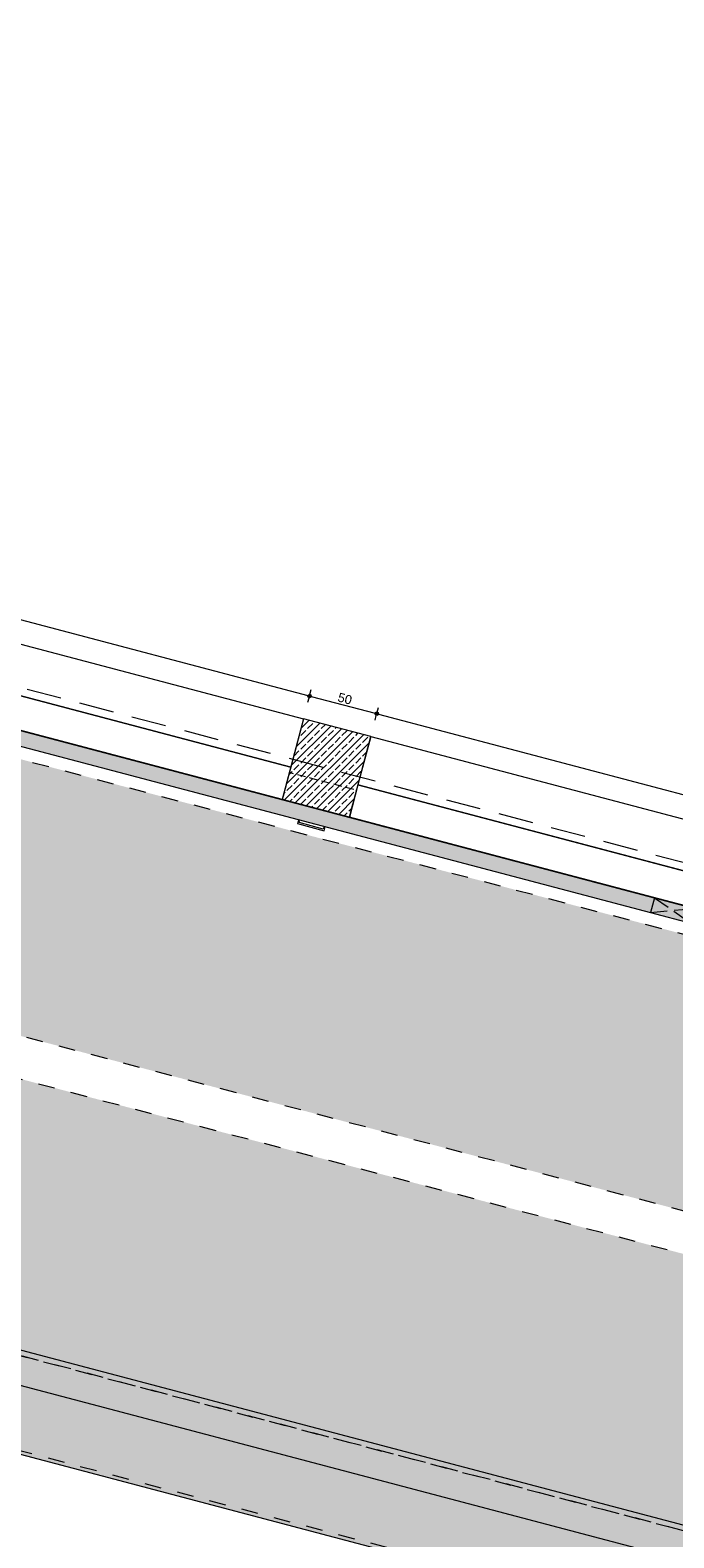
# Model space of a CAD drawing. Header units: millimetres. Extents: x -176817 to 18864955, y -12996033 to 201123.
# Tile 122 of 256: x 143947 to 148579, y -9509 to 1337. Entities that reach past the tile are written whole.
import ezdxf
from ezdxf.enums import TextEntityAlignment as Align

# ---------------------------------------------------------------- set-up
doc = ezdxf.new("R2010")
doc.units = ezdxf.units.MM
doc.header["$MEASUREMENT"] = 0
for name, pattern in [('Krawędzie ukryte', [170, 120, -50]), ('Przerywana', [240, 120, -120]), ('Przerywana długa', [390, 250, -140]), ('Przerywana gęsta', [90, 60, -30])]:
    doc.linetypes.add(name, pattern=pattern)
for name, color, linetype in [('213-A Wymiarowanie wewnętrzne', 7, 'Continuous'), ('231-A Ściany zewnętrzne', 7, 'Continuous'), ('280-A Dachy Powłoki', 7, 'Continuous'), ('291-A Obróbka blacharska', 7, 'Continuous'), ('410-K Osie', 7, 'Continuous'), ('440-K Słupy', 7, 'Continuous'), ('450-K Belki', 7, 'Continuous'), ('460-K Stropy', 7, 'Continuous')]:
    doc.layers.add(name, color=color, linetype=linetype)
doc.styles.add('STYL_AUTOMATYCZNY_4', font='arial.ttf')
doc.styles.add('STYL_AUTOMATYCZNY_8', font='ARIALN.TTF')
doc.dimstyles.new('STYL_AUTOMATYCZNY__3', dxfattribs={"dimtxt": 64.999998, "dimasz": 47.5, "dimexe": 0.18, "dimexo": 0.0625, "dimgap": 0, "dimtad": 1, "dimdec": 1, "dimlfac": 0.1, "dimzin": 0, "dimdsep": 46, "dimtxsty": 'STYL_AUTOMATYCZNY_4', "dimblk": 'ARROWHEAD_11', "dimblk1": 'ARROWHEAD_11', "dimblk2": 'ARROWHEAD_11', "dimcen": 0.09, "dimclrd": 30, "dimclre": 30, "dimclrt": 30, "dimazin": 0, "dimtfac": 1, "dimtdec": 4, "dimtmove": 0, "dimatfit": 3, "dimfxl": 0, "dimtolj": 1, "dimtzin": 0, "dimarcsym": 0})

# ---------------------------------------------------------------- blocks, each defined once
blk = doc.blocks.new('Dach_17_2', base_point=(125499, 1150))
at = {"layer": '280-A Dachy Powłoki', "linetype": 'Continuous', "lineweight": 0, "true_color": 0x005d2f}
for points in [[(125499, 1149), (156049, -6912), (156049, -6912), (125499, 1150)], [(155814, -7057), (125632, 908), (126910, -1420), (153553, -8451)]]:
    blk.add_hatch(color=118, dxfattribs=at).paths.add_polyline_path(points)
at = {"layer": '280-A Dachy Powłoki', "color": 8, "linetype": 'Przerywana', "lineweight": 0, "flags": 128}
for points in [[(125499, 1150), (156049, -6912)], [(125499, 1149), (156049, -6912)], [(125632, 908), (155814, -7057)], [(153553, -8451), (126910, -1420)]]:
    blk.add_lwpolyline(points, dxfattribs=at)
blk = doc.blocks.new('Dach_18_2', base_point=(124337, -3255))
at = {"layer": '280-A Dachy Powłoki', "linetype": 'Continuous', "lineweight": 0, "true_color": 0x005d2f}
blk.add_hatch(color=118, dxfattribs=at).paths.add_polyline_path([(124337, -3255), (127050, -3970), (127102, -3772), (154751, -11068), (153477, -8741), (126834, -1711), (126834, -1711)])
at = {"layer": '280-A Dachy Powłoki', "color": 8, "linetype": 'Przerywana', "lineweight": 0, "flags": 128}
for points in [[(126834, -1711), (153477, -8741)], [(127102, -3772), (154751, -11068)]]:
    blk.add_lwpolyline(points, dxfattribs=at)
blk = doc.blocks.new('Belka_6_2', base_point=(93087, 4578))
at = {"layer": '450-K Belki', "linetype": 'Continuous', "lineweight": 0, "true_color": 0xffffff}
blk.add_hatch(color=7, dxfattribs=at).paths.add_polyline_path([(92989, 4521), (155403, -11949), (154887, -11063), (93875, 5037)])
at = {"layer": '450-K Belki', "color": 7, "linetype": 'Continuous', "lineweight": 0}
for p, q in [((93875, 5037), (154887, -11063)), ((92989, 4521), (155403, -11949))]:
    blk.add_line(p, q, dxfattribs=at)
blk = doc.blocks.new('Strop_27_2', base_point=(93576, 4862))
at = {"layer": '460-K Stropy', "color": 255, "linetype": 'Continuous', "lineweight": 0, "flags": 128}
blk.add_lwpolyline([(93576, 4862), (155061, -11362), (156224, -6958), (94738, 9267)], close=True, dxfattribs=at)
blk = doc.blocks.new('Strop_64_2', base_point=(145762, -4197))
at = {"layer": '440-K Słupy', "color": 7, "linetype": 'Przerywana gęsta', "lineweight": 0, "flags": 128}
blk.add_lwpolyline([(145762, -4197), (146245, -4325), (146296, -4131), (145813, -4004)], close=True, dxfattribs=at)
blk = doc.blocks.new('Ściana_70_2', base_point=(155147, -11509))
at = {"layer": '231-A Ściany zewnętrzne', "color": 8, "linetype": 'Przerywana', "lineweight": 0, "flags": 128}
for points in [[(154915, -11112), (139836, -7132)], [(139667, -7771), (155371, -11914)]]:
    blk.add_lwpolyline(points, dxfattribs=at)
blk = doc.blocks.new('Ściana_168_2', base_point=(94741, 9514))
at = {"layer": '231-A Ściany zewnętrzne', "color": 7, "linetype": 'Continuous', "lineweight": 0, "flags": 128}
for points in [[(94680, 9282), (156136, -6935)], [(145823, -3965), (141153, -2733)], [(150986, -5328), (146306, -4093)]]:
    blk.add_lwpolyline(points, dxfattribs=at)
blk = doc.blocks.new('Słup_246_2', base_point=(146080, -3971))
at = {"layer": '440-K Słupy', "linetype": 'Continuous', "lineweight": 0, "true_color": 0x000000}
h = blk.add_hatch(dxfattribs=at)
h.set_pattern_fill('Beton_zbrojony_0002', color=18, style=0, pattern_type=2)
h.set_pattern_definition([(45, (0, 0), (-49.497475, 49.497475), []), (45, (-24.75, 24.75), (-49.497475, 49.497475), [52.5, -17.5])])
h.paths.add_polyline_path([(145915, -3617), (145762, -4197), (146245, -4325), (146398, -3745)])
at = {"layer": '440-K Słupy', "color": 7, "linetype": 'Continuous', "lineweight": 0, "flags": 128}
blk.add_lwpolyline([(146245, -4325), (146398, -3745), (145915, -3617), (145762, -4197)], dxfattribs=at)
blk = doc.blocks.new('Słup_247_2', base_point=(145973, -4377))
at = {"layer": '291-A Obróbka blacharska', "color": 7, "linetype": 'Continuous', "lineweight": 0, "flags": 128}
blk.add_lwpolyline([(146064, -4422), (146069, -4403), (146060, -4400), (146057, -4410), (145883, -4364), (145886, -4354), (145876, -4351), (145871, -4371)], close=True, dxfattribs=at)
blk = doc.blocks.new('Belka_180_2', base_point=(141194, -2578))
at = {"layer": '450-K Belki', "color": 39, "linetype": 'Continuous', "lineweight": 0, "true_color": 0x573938, "flags": 128}
for points in [[(141245, -2385), (141153, -2733)], [(141245, -2385), (145915, -3617)], [(141153, -2733), (141091, -2965)], [(141153, -2733), (145823, -3965)], [(141091, -2965), (145762, -4197)], [(145915, -3617), (145823, -3965)], [(145823, -3965), (145762, -4197)]]:
    blk.add_lwpolyline(points, dxfattribs=at)
blk = doc.blocks.new('Belka_181_2', base_point=(146347, -3938))
at = {"layer": '450-K Belki', "color": 39, "linetype": 'Continuous', "lineweight": 0, "true_color": 0x573938, "flags": 128}
for points in [[(146398, -3745), (146306, -4093)], [(146398, -3745), (151078, -4979)], [(146306, -4093), (146245, -4325)], [(146306, -4093), (150986, -5328)], [(146245, -4325), (150925, -5560)], [(151078, -4979), (150986, -5328)], [(150986, -5328), (150925, -5560)]]:
    blk.add_lwpolyline(points, dxfattribs=at)
blk = doc.blocks.new('*D3167')
at = {"layer": '213-A Wymiarowanie wewnętrzne', "linetype": 'Continuous', "lineweight": 200}
for points in [[(141275, -2220), (141276, -2225), (141279, -2229), (141283, -2232), (141288, -2233), (141293, -2232), (141297, -2229), (141299, -2225), (141300, -2220), (141299, -2216), (141297, -2211), (141293, -2209), (141288, -2208), (141283, -2209), (141279, -2211), (141276, -2216)], [(145946, -3453), (145947, -3457), (145949, -3461), (145953, -3464), (145958, -3465), (145963, -3464), (145967, -3461), (145970, -3457), (145971, -3453), (145970, -3448), (145967, -3444), (145963, -3441), (145958, -3440), (145953, -3441), (145949, -3444), (145947, -3448)]]:
    blk.add_hatch(color=30, dxfattribs=at).paths.add_polyline_path(points)
at = {"layer": '213-A Wymiarowanie wewnętrzne', "color": 30, "linetype": 'Continuous', "lineweight": 0}
for p, q in [((141276, -2266), (141285, -2232)), ((141291, -2208), (141300, -2175)), ((141300, -2224), (145946, -3449))]:
    blk.add_line(p, q, dxfattribs=at)
blk.add_circle((141288, -2220), 12.5, dxfattribs=at)
at = {"layer": '213-A Wymiarowanie wewnętrzne', "color": 30, "lineweight": 200, "insert": (143554, -2805), "char_height": 65, "attachment_point": 7, "rotation": 345.218, "style": 'STYL_AUTOMATYCZNY_4'}
blk.add_mtext('\\A1;{\\pql;\\fArial|b0|i0|c238|p0;\\W1.000000;483}', dxfattribs=at)
blk = doc.blocks.new('ARROWHEAD_11')
at = {"color": 0, "linetype": 'Continuous', "lineweight": 0}
blk.add_line((0, 0), (-1, 0), dxfattribs=at)
at = {"color": 0, "linetype": 'Continuous', "lineweight": 0, "const_width": 0.25, "flags": 128}
blk.add_lwpolyline([(-0.125, 0, 1), (0.125, 0, 1)], format="xyb", close=True, dxfattribs=at)
blk = doc.blocks.new('*D3168')
at = {"layer": '213-A Wymiarowanie wewnętrzne', "linetype": 'Continuous', "lineweight": 200}
for points in [[(145946, -3453), (145947, -3457), (145949, -3461), (145953, -3464), (145958, -3465), (145963, -3464), (145967, -3461), (145970, -3457), (145971, -3453), (145970, -3448), (145967, -3444), (145963, -3441), (145958, -3440), (145953, -3441), (145949, -3444), (145947, -3448)], [(146429, -3580), (146430, -3585), (146433, -3589), (146437, -3592), (146442, -3593), (146446, -3592), (146450, -3589), (146453, -3585), (146454, -3580), (146453, -3575), (146450, -3571), (146446, -3569), (146442, -3568), (146437, -3569), (146433, -3571), (146430, -3575)]]:
    blk.add_hatch(color=30, dxfattribs=at).paths.add_polyline_path(points)
at = {"layer": '213-A Wymiarowanie wewnętrzne', "color": 30, "linetype": 'Continuous', "lineweight": 0}
for p, q in [((145946, -3498), (145955, -3465)), ((145961, -3441), (145970, -3407)), ((145970, -3456), (146429, -3577))]:
    blk.add_line(p, q, dxfattribs=at)
blk.add_circle((145958, -3453), 12.5, dxfattribs=at)
at = {"layer": '213-A Wymiarowanie wewnętrzne', "color": 30, "lineweight": 200, "insert": (146155, -3491), "char_height": 65, "attachment_point": 7, "rotation": 345.218, "style": 'STYL_AUTOMATYCZNY_4'}
blk.add_mtext('\\A1;{\\pql;\\fArial|b0|i0|c238|p0;\\W1.000000;50}', dxfattribs=at)
blk = doc.blocks.new('*D3169')
at = {"layer": '213-A Wymiarowanie wewnętrzne', "linetype": 'Continuous', "lineweight": 200}
for points in [[(146429, -3580), (146430, -3585), (146433, -3589), (146437, -3592), (146442, -3593), (146446, -3592), (146450, -3589), (146453, -3585), (146454, -3580), (146453, -3575), (146450, -3571), (146446, -3569), (146442, -3568), (146437, -3569), (146433, -3571), (146430, -3575)], [(151109, -4815), (151110, -4820), (151112, -4824), (151117, -4827), (151121, -4828), (151126, -4827), (151130, -4824), (151133, -4820), (151134, -4815), (151133, -4810), (151130, -4806), (151126, -4804), (151121, -4803), (151117, -4804), (151112, -4806), (151110, -4810)]]:
    blk.add_hatch(color=30, dxfattribs=at).paths.add_polyline_path(points)
at = {"layer": '213-A Wymiarowanie wewnętrzne', "color": 30, "linetype": 'Continuous', "lineweight": 0}
for p, q in [((146445, -3568), (146453, -3535)), ((146430, -3626), (146438, -3592)), ((146454, -3583), (151109, -4812))]:
    blk.add_line(p, q, dxfattribs=at)
blk.add_circle((146442, -3580), 12.5, dxfattribs=at)
at = {"layer": '213-A Wymiarowanie wewnętrzne', "color": 30, "lineweight": 200, "insert": (148713, -4166), "char_height": 65, "attachment_point": 7, "rotation": 345.218, "style": 'STYL_AUTOMATYCZNY_4'}
blk.add_mtext('\\A1;{\\pql;\\fArial|b0|i0|c238|p0;\\W1.000000;484}', dxfattribs=at)
blk = doc.blocks.new('*D3236')
at = {"layer": '213-A Wymiarowanie wewnętrzne', "linetype": 'Continuous', "lineweight": 200}
for points in [[(157879, 9305), (157880, 9300), (157883, 9296), (157887, 9293), (157892, 9292), (157897, 9293), (157901, 9296), (157903, 9300), (157904, 9305), (157903, 9310), (157901, 9314), (157897, 9316), (157892, 9317), (157887, 9316), (157883, 9314), (157880, 9310)], [(153912, -5731), (153913, -5735), (153916, -5739), (153920, -5742), (153924, -5743), (153929, -5742), (153933, -5739), (153936, -5735), (153937, -5731), (153936, -5726), (153933, -5722), (153929, -5719), (153924, -5718), (153920, -5719), (153916, -5722), (153913, -5726)]]:
    blk.add_hatch(color=30, dxfattribs=at).paths.add_polyline_path(points)
at = {"layer": '213-A Wymiarowanie wewnętrzne', "color": 30, "linetype": 'Continuous', "lineweight": 0}
for p, q in [((157889, 9293), (153928, -5718)), ((157847, 9317), (157880, 9308)), ((157904, 9302), (157937, 9293))]:
    blk.add_line(p, q, dxfattribs=at)
blk.add_circle((157892, 9305), 12.5, dxfattribs=at)
at = {"layer": '213-A Wymiarowanie wewnętrzne', "color": 30, "lineweight": 200, "insert": (155867, 1683), "char_height": 65, "attachment_point": 7, "rotation": 75.218, "style": 'STYL_AUTOMATYCZNY_4'}
blk.add_mtext('\\A1;{\\pql;\\fArial|b0|i0|c238|p0;\\W1.000000;1\xa0555}', dxfattribs=at)
blk = doc.blocks.new('*D3237')
at = {"layer": '213-A Wymiarowanie wewnętrzne', "linetype": 'Continuous', "lineweight": 200}
for points in [[(153912, -5731), (153913, -5735), (153916, -5739), (153920, -5742), (153924, -5743), (153929, -5742), (153933, -5739), (153936, -5735), (153937, -5731), (153936, -5726), (153933, -5722), (153929, -5719), (153924, -5718), (153920, -5719), (153916, -5722), (153913, -5726)], [(153759, -6311), (153760, -6316), (153763, -6320), (153767, -6322), (153771, -6323), (153776, -6322), (153780, -6320), (153783, -6316), (153784, -6311), (153783, -6306), (153780, -6302), (153776, -6299), (153771, -6298), (153767, -6299), (153763, -6302), (153760, -6306)]]:
    blk.add_hatch(color=30, dxfattribs=at).paths.add_polyline_path(points)
at = {"layer": '213-A Wymiarowanie wewnętrzne', "color": 30, "linetype": 'Continuous', "lineweight": 0}
for p, q in [((153921, -5743), (153775, -6299)), ((153879, -5719), (153912, -5727)), ((153937, -5734), (153970, -5743)), ((153726, -6299), (153759, -6308)), ((153768, -6323), (153765, -6335)), ((153783, -6314), (153817, -6323))]:
    blk.add_line(p, q, dxfattribs=at)
for centre in [(153924, -5731), (153771, -6311)]:
    blk.add_circle(centre, 12.5, dxfattribs=at)
at = {"layer": '213-A Wymiarowanie wewnętrzne', "color": 30, "lineweight": 200, "insert": (153823, -6065), "char_height": 65, "attachment_point": 7, "rotation": 75.218, "style": 'STYL_AUTOMATYCZNY_4'}
blk.add_mtext('\\A1;{\\pql;\\fArial|b0|i0|c238|p0;\\W1.000000;60}', dxfattribs=at)
blk = doc.blocks.new('Otwór_217_2')
at = {"layer": '231-A Ściany zewnętrzne', "color": 7, "linetype": 'Krawędzie ukryte', "lineweight": 0}
for p, q in [((148412, -5010), (148730, -4980)), ((148440, -4904), (148702, -5087))]:
    blk.add_line(p, q, dxfattribs=at)
at = {"layer": '231-A Ściany zewnętrzne', "color": 7, "linetype": 'Continuous', "lineweight": 0, "flags": 128}
for points in [[(148440, -4904), (148412, -5010)], [(148730, -4980), (148440, -4904)], [(148702, -5087), (148730, -4980)], [(148412, -5010), (148702, -5087)]]:
    blk.add_lwpolyline(points, dxfattribs=at)
blk = doc.blocks.new('Ściana_295_2', base_point=(94351, 9369))
at = {"layer": '231-A Ściany zewnętrzne', "linetype": 'Continuous', "lineweight": 0, "true_color": 0x000000}
h = blk.add_hatch(dxfattribs=at)
h.set_pattern_fill('Styropian_0002', color=18, style=0, pattern_type=2)
h.set_pattern_definition([(75.218034, (0, 0), (-100.483584, 26.515076), [60, -120]), (75.218034, (-27.28, 100.28), (-100.483584, 26.515076), [60, -120]), (135.218034, (15.31, 58.01), (73.20452, 73.7638), [60, -120]), (135.218034, (-85.18, 84.53), (73.20452, 73.7638), [60, -120]), (195.218034, (0, 0), (-27.27906, 100.278875), [60, -120]), (195.218034, (-100.48, 26.52), (-27.27906, 100.278875), [60, -120])])
h.paths.add_polyline_path([(94323, 9262), (156084, -7035), (156102, -6967), (156121, -6972), (156119, -6982), (156109, -6979), (156094, -7037), (156123, -7045), (156151, -6939), (94351, 9369)])
at = {"layer": '231-A Ściany zewnętrzne', "color": 7, "linetype": 'Continuous', "lineweight": 0, "flags": 128}
for points in [[(148440, -4904), (133260, -898)], [(133231, -1005), (148412, -5010)]]:
    blk.add_lwpolyline(points, dxfattribs=at)
blk = doc.blocks.new('Standardowy znacznik osi[636]_2', base_point=(14700, 30697))
at = {"layer": '410-K Osie', "color": 5, "linetype": 'Przerywana długa', "lineweight": 0}
blk.add_line((17600, 29932), (181485, -13314), dxfattribs=at)
at = {"layer": '410-K Osie', "color": 7, "lineweight": 0, "style": 'STYL_AUTOMATYCZNY_8'}
for tag, p in [('AC_MarkerText_1_0', (14600, 30777)), ('AC_MarkerText_1_1', (184528, -14062))]:
    blk.add_attdef(tag, text='', height=100, rotation=345.218, dxfattribs=at).set_placement(p, align=Align.TOP_CENTER)

msp = doc.modelspace()

# ---------------------------------------------------------------- block references
at = {"layer": '231-A Ściany zewnętrzne', "color": 7, "lineweight": 0}
for name, p in [('Ściana_168_2', (94741.33, 9513.99)), ('Ściana_295_2', (94351.41, 9368.69)), ('Ściana_70_2', (155146.75, -11508.69))]:
    msp.add_blockref(name, p, dxfattribs=at)
at = {"layer": '231-A Ściany zewnętrzne', "color": 7, "linetype": 'Continuous', "lineweight": 0}
msp.add_blockref('Otwór_217_2', (0, 0), dxfattribs=at)
at = {"layer": '280-A Dachy Powłoki', "color": 8, "linetype": 'Przerywana', "lineweight": 0}
for name, p in [('Dach_17_2', (125499.38, 1149.53)), ('Dach_18_2', (124337.23, -3254.65))]:
    msp.add_blockref(name, p, dxfattribs=at)
at = {"layer": '291-A Obróbka blacharska', "color": 7, "lineweight": 0}
msp.add_blockref('Słup_247_2', (145972.69, -4376.97), dxfattribs=at)
at = {"layer": '410-K Osie', "color": 5, "linetype": 'Continuous', "lineweight": 0}
msp.add_blockref('Standardowy znacznik osi[636]_2', (14699.64, 30697.04), dxfattribs=at)
at = {"layer": '440-K Słupy', "color": 7, "lineweight": 0}
msp.add_blockref('Słup_246_2', (146079.88, -3970.88), dxfattribs=at)
at = {"layer": '440-K Słupy', "color": 7, "linetype": 'Przerywana gęsta', "lineweight": 0}
msp.add_blockref('Strop_64_2', (145761.61, -4197.16), dxfattribs=at)
at = {"layer": '450-K Belki', "color": 7, "lineweight": 0}
msp.add_blockref('Belka_6_2', (93087.12, 4577.69), dxfattribs=at)
at = {"layer": '450-K Belki', "color": 39, "lineweight": 0, "true_color": 0x573938}
for name, p in [('Belka_180_2', (141193.54, -2578.07)), ('Belka_181_2', (146347.12, -3937.97))]:
    msp.add_blockref(name, p, dxfattribs=at)
at = {"layer": '460-K Stropy', "color": 255, "linetype": 'Continuous', "lineweight": 0}
msp.add_blockref('Strop_27_2', (93575.8, 4862.44), dxfattribs=at)

# ---------------------------------------------------------------- dimensions: what is measured, and where the dimension line sits
at = {"layer": '213-A Wymiarowanie wewnętrzne', "color": 30, "linetype": 'Continuous', "lineweight": 200}
for base, p1, p2, angle, picture, middle, turn in [((153924.43, -5730.59), (67956.39, 33036.47), (63892.27, 18026.62), 255.218034, '*D3236', (155864.15, 1798.67), 75.218034), ((153771.34, -6310.73), (63892.27, 18026.62), (63739.18, 17446.48), 255.218034, '*D3237', (153803.86, -6009.15), 75.218034), ((145958.07, -3452.65), (141244.57, -2384.69), (145914.69, -3617.02), 345.218034, '*D3167', (143634.45, -2792.45), 345.218034), ((146441.52, -3580.22), (145914.69, -3617.02), (146398.15, -3744.59), 345.218034, '*D3168', (146211.3, -3472.41), 345.218034), ((151121.33, -4815.1), (146398.15, -3744.59), (151077.96, -4979.48), 345.218034, '*D3169', (148792.88, -4153.62), 345.218034)]:
    dim = msp.add_linear_dim(base=base, p1=p1, p2=p2, angle=angle, dimstyle='STYL_AUTOMATYCZNY__3', dxfattribs=at)
    dim.commit()
    dim.dimension.update_dxf_attribs({"geometry": picture, "text_midpoint": middle, "dimtype": 160, "text_rotation": turn})

doc.saveas('drawing.dxf')
